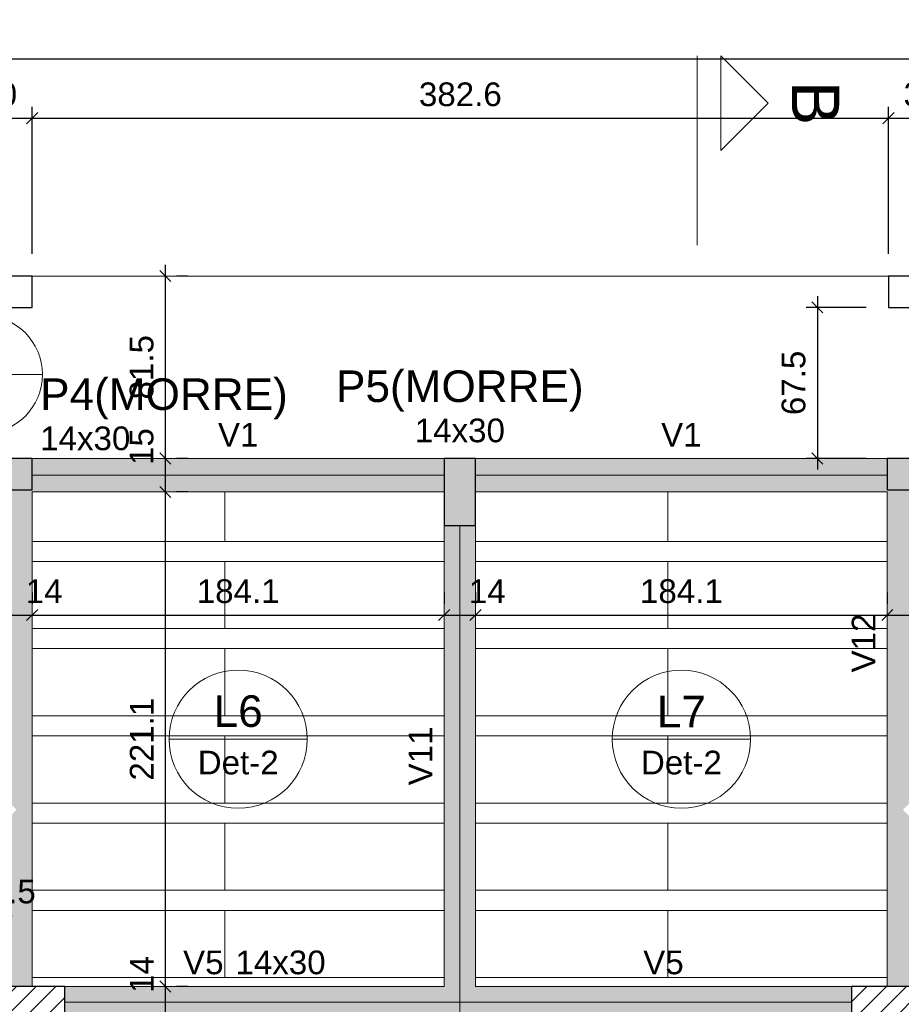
# Model space of a CAD drawing. Header units: millimetres. Extents: x 1852 to 2571, y -668 to -390.
# Tile 46 of 84: x 2298.15 to 2306.03, y -620.3 to -611.5. Entities that reach past the tile are written whole.
import ezdxf

# ---------------------------------------------------------------- set-up
doc = ezdxf.new("R2010")
doc.units = ezdxf.units.MM
doc.linetypes.add('DASHDOT', pattern=[25.4, 12.7, -6.35, 0, -6.35])
doc.linetypes.add('DOT', pattern=[6.35, 0, -6.35])
for name, color, linetype, lineweight in [('FO-Cortes', 9, 'DASHDOT', 5), ('FO-Cotas', 5, 'Continuous', 5), ('FO-Eixos', 5, 'Continuous', 5), ('FO-Hachura pilar que morre', 106, 'Continuous', 5), ('FO-Hachura pilar que passa', 19, 'Continuous', 5), ('FO-Hachura viga', 43, 'Continuous', 5), ('FO-Hachuras das lajes', 1, 'Continuous', 20), ('FO-Pilares', 4, 'Continuous', 30), ('FO-Textos das lajes', 3, 'Continuous', 20), ('FO-Textos das vigas', 7, 'Continuous', 5), ('FO-Textos dos pilares', 7, 'Continuous', 5), ('FO-Vigas', 1, 'Continuous', 20)]:
    doc.layers.add(name, color=color, linetype=linetype, lineweight=lineweight)
doc.styles.add('ARIAL', font='arial.ttf')
doc.styles.get("Standard").update_dxf_attribs({"font": 'arial.ttf'})
doc.dimstyles.new('UM_50.000000', dxfattribs={"dimtxt": 0.18, "dimasz": 0.1, "dimexe": 0.1, "dimexo": 0.2, "dimgap": 0, "dimtad": 1, "dimtih": 1, "dimtoh": 1, "dimdec": 1, "dimlfac": 50, "dimzin": 0, "dimdsep": 46, "dimtxsty": 'Standard', "dimcen": 0.09, "dimdle": 0.1, "dimadec": 1, "dimazin": 2, "dimtfac": 1, "dimtdec": 4, "dimtofl": 0, "dimtmove": 0, "dimatfit": 3, "dimfxl": 1, "dimtolj": 1, "dimarcsym": 0})
pattern_1 = [(45, (2278.45931, -626.19558), (-0.08838835, 0.08838835), [])]

# ---------------------------------------------------------------- blocks, each defined once
blk = doc.blocks.new('_Oblique')
at = {"color": 0, "linetype": 'ByBlock', "lineweight": -2}
blk.add_line((-0.5, -0.5), (0.5, 0.5), dxfattribs=at)
blk = doc.blocks.new('*D1622')
at = {"layer": 'FO-Cotas', "color": 0, "lineweight": -2, "transparency": 16777216}
for p, q in [((2297.6649, -613.5924), (2297.6649, -612.2804)), ((2298.2649, -613.5924), (2298.2649, -612.2804)), ((2297.5649, -612.3804), (2298.3649, -612.3804))]:
    blk.add_line(p, q, dxfattribs=at)
at = {"layer": 'FO-Cotas', "color": 0, "lineweight": -2, "transparency": 16777216, "xscale": 0.1, "yscale": 0.1, "zscale": 0.1, "rotation": 180}
blk.add_blockref('_Oblique', (2297.6649, -612.3804), dxfattribs=at)
at = {"layer": 'FO-Cotas', "color": 0, "lineweight": -2, "transparency": 16777216, "xscale": 0.1, "yscale": 0.1, "zscale": 0.1}
blk.add_blockref('_Oblique', (2298.2649, -612.3804), dxfattribs=at)
at = {"layer": 'FO-Cotas', "color": 7, "transparency": 16777216, "insert": (2297.9649, -612.1686), "char_height": 0.2118, "attachment_point": 5, "rotation": 0.00573, "style": 'ARIAL'}
blk.add_mtext('\\A1;30', dxfattribs=at)
blk = doc.blocks.new('*D1623')
at = {"layer": 'FO-Cotas', "color": 0, "lineweight": -2, "transparency": 16777216}
for p, q in [((2298.2649, -613.5924), (2298.2649, -612.2804)), ((2305.9169, -613.5924), (2305.9169, -612.2804)), ((2298.1649, -612.3804), (2306.0169, -612.3804))]:
    blk.add_line(p, q, dxfattribs=at)
at = {"layer": 'FO-Cotas', "color": 0, "lineweight": -2, "transparency": 16777216, "xscale": 0.1, "yscale": 0.1, "zscale": 0.1, "rotation": 180}
blk.add_blockref('_Oblique', (2298.2649, -612.3804), dxfattribs=at)
at = {"layer": 'FO-Cotas', "color": 0, "lineweight": -2, "transparency": 16777216, "xscale": 0.1, "yscale": 0.1, "zscale": 0.1}
blk.add_blockref('_Oblique', (2305.9169, -612.3804), dxfattribs=at)
at = {"layer": 'FO-Cotas', "color": 7, "transparency": 16777216, "insert": (2302.0909, -612.1686), "char_height": 0.2118, "attachment_point": 5, "rotation": 0.00573, "style": 'ARIAL'}
blk.add_mtext('\\A1;382.6', dxfattribs=at)
blk = doc.blocks.new('*D1624')
at = {"layer": 'FO-Cotas', "color": 0, "lineweight": -2, "transparency": 16777216}
for p, q in [((2305.9169, -613.5924), (2305.9169, -612.2804)), ((2306.5169, -613.5924), (2306.5169, -612.2804)), ((2305.8169, -612.3804), (2306.6169, -612.3804))]:
    blk.add_line(p, q, dxfattribs=at)
at = {"layer": 'FO-Cotas', "color": 0, "lineweight": -2, "transparency": 16777216, "xscale": 0.1, "yscale": 0.1, "zscale": 0.1, "rotation": 180}
blk.add_blockref('_Oblique', (2305.9169, -612.3804), dxfattribs=at)
at = {"layer": 'FO-Cotas', "color": 0, "lineweight": -2, "transparency": 16777216, "xscale": 0.1, "yscale": 0.1, "zscale": 0.1}
blk.add_blockref('_Oblique', (2306.5169, -612.3804), dxfattribs=at)
at = {"layer": 'FO-Cotas', "color": 7, "transparency": 16777216, "insert": (2306.2169, -612.1686), "char_height": 0.2118, "attachment_point": 5, "rotation": 0.00573, "style": 'ARIAL'}
blk.add_mtext('\\A1;30', dxfattribs=at)
blk = doc.blocks.new('*D1627')
at = {"layer": 'FO-Cotas', "color": 0, "lineweight": -2, "transparency": 16777216}
for p, q in [((2277.2589, -613.5924), (2277.2589, -611.7509)), ((2316.6997, -613.5924), (2316.6997, -611.7509)), ((2277.1589, -611.8509), (2316.7997, -611.8509))]:
    blk.add_line(p, q, dxfattribs=at)
at = {"layer": 'FO-Cotas', "color": 0, "lineweight": -2, "transparency": 16777216, "xscale": 0.1, "yscale": 0.1, "zscale": 0.1, "rotation": 180}
blk.add_blockref('_Oblique', (2277.2589, -611.8509), dxfattribs=at)
at = {"layer": 'FO-Cotas', "color": 0, "lineweight": -2, "transparency": 16777216, "xscale": 0.1, "yscale": 0.1, "zscale": 0.1}
blk.add_blockref('_Oblique', (2316.6997, -611.8509), dxfattribs=at)
at = {"layer": 'FO-Cotas', "color": 7, "transparency": 16777216, "insert": (2296.9793, -611.6391), "char_height": 0.2118, "attachment_point": 5, "rotation": 0.00573, "style": 'ARIAL'}
blk.add_mtext('\\A1;1972', dxfattribs=at)
blk = doc.blocks.new('*D1668')
at = {"layer": 'FO-Cotas', "color": 0, "lineweight": -2, "transparency": 16777216}
for p, q in [((2297.9849, -616.623), (2297.9849, -616.723)), ((2298.2649, -616.623), (2298.2649, -616.723)), ((2297.8849, -616.823), (2298.3649, -616.823))]:
    blk.add_line(p, q, dxfattribs=at)
at = {"layer": 'FO-Cotas', "color": 0, "lineweight": -2, "transparency": 16777216, "xscale": 0.1, "yscale": 0.1, "zscale": 0.1, "rotation": 180}
blk.add_blockref('_Oblique', (2297.9849, -616.823), dxfattribs=at)
at = {"layer": 'FO-Cotas', "color": 0, "lineweight": -2, "transparency": 16777216, "xscale": 0.1, "yscale": 0.1, "zscale": 0.1}
blk.add_blockref('_Oblique', (2298.2649, -616.823), dxfattribs=at)
at = {"layer": 'FO-Cotas', "color": 7, "transparency": 16777216, "insert": (2298.3708, -616.6112), "char_height": 0.2118, "attachment_point": 5, "rotation": 0.00573, "style": 'ARIAL'}
blk.add_mtext('\\A1;14', dxfattribs=at)
blk = doc.blocks.new('*D1669')
at = {"layer": 'FO-Cotas', "color": 0, "lineweight": -2, "transparency": 16777216}
for p, q in [((2298.2649, -616.623), (2298.2649, -616.723)), ((2301.9459, -616.623), (2301.9459, -616.723)), ((2298.1649, -616.823), (2302.0459, -616.823))]:
    blk.add_line(p, q, dxfattribs=at)
at = {"layer": 'FO-Cotas', "color": 0, "lineweight": -2, "transparency": 16777216, "xscale": 0.1, "yscale": 0.1, "zscale": 0.1, "rotation": 180}
blk.add_blockref('_Oblique', (2298.2649, -616.823), dxfattribs=at)
at = {"layer": 'FO-Cotas', "color": 0, "lineweight": -2, "transparency": 16777216, "xscale": 0.1, "yscale": 0.1, "zscale": 0.1}
blk.add_blockref('_Oblique', (2301.9459, -616.823), dxfattribs=at)
at = {"layer": 'FO-Cotas', "color": 7, "transparency": 16777216, "insert": (2300.1054, -616.6112), "char_height": 0.2118, "attachment_point": 5, "rotation": 0.00573, "style": 'ARIAL'}
blk.add_mtext('\\A1;184.1', dxfattribs=at)
blk = doc.blocks.new('*D1670')
at = {"layer": 'FO-Cotas', "color": 0, "lineweight": -2, "transparency": 16777216}
for p, q in [((2301.9459, -616.623), (2301.9459, -616.723)), ((2302.2259, -616.623), (2302.2259, -616.723)), ((2301.8459, -616.823), (2302.3259, -616.823))]:
    blk.add_line(p, q, dxfattribs=at)
at = {"layer": 'FO-Cotas', "color": 0, "lineweight": -2, "transparency": 16777216, "xscale": 0.1, "yscale": 0.1, "zscale": 0.1, "rotation": 180}
blk.add_blockref('_Oblique', (2301.9459, -616.823), dxfattribs=at)
at = {"layer": 'FO-Cotas', "color": 0, "lineweight": -2, "transparency": 16777216, "xscale": 0.1, "yscale": 0.1, "zscale": 0.1}
blk.add_blockref('_Oblique', (2302.2259, -616.823), dxfattribs=at)
at = {"layer": 'FO-Cotas', "color": 7, "transparency": 16777216, "insert": (2302.3318, -616.6112), "char_height": 0.2118, "attachment_point": 5, "rotation": 0.00573, "style": 'ARIAL'}
blk.add_mtext('\\A1;14', dxfattribs=at)
blk = doc.blocks.new('*D1671')
at = {"layer": 'FO-Cotas', "color": 0, "lineweight": -2, "transparency": 16777216}
for p, q in [((2302.2259, -616.623), (2302.2259, -616.723)), ((2305.9069, -616.623), (2305.9069, -616.723)), ((2302.1259, -616.823), (2306.0069, -616.823))]:
    blk.add_line(p, q, dxfattribs=at)
at = {"layer": 'FO-Cotas', "color": 0, "lineweight": -2, "transparency": 16777216, "xscale": 0.1, "yscale": 0.1, "zscale": 0.1, "rotation": 180}
blk.add_blockref('_Oblique', (2302.2259, -616.823), dxfattribs=at)
at = {"layer": 'FO-Cotas', "color": 0, "lineweight": -2, "transparency": 16777216, "xscale": 0.1, "yscale": 0.1, "zscale": 0.1}
blk.add_blockref('_Oblique', (2305.9069, -616.823), dxfattribs=at)
at = {"layer": 'FO-Cotas', "color": 7, "transparency": 16777216, "insert": (2304.0664, -616.6112), "char_height": 0.2118, "attachment_point": 5, "rotation": 0.00573, "style": 'ARIAL'}
blk.add_mtext('\\A1;184.1', dxfattribs=at)
blk = doc.blocks.new('*D1672')
at = {"layer": 'FO-Cotas', "color": 0, "lineweight": -2, "transparency": 16777216}
for p, q in [((2305.9069, -616.623), (2305.9069, -616.723)), ((2306.1869, -616.623), (2306.1869, -616.723)), ((2305.8069, -616.823), (2306.2869, -616.823))]:
    blk.add_line(p, q, dxfattribs=at)
at = {"layer": 'FO-Cotas', "color": 0, "lineweight": -2, "transparency": 16777216, "xscale": 0.1, "yscale": 0.1, "zscale": 0.1, "rotation": 180}
blk.add_blockref('_Oblique', (2305.9069, -616.823), dxfattribs=at)
at = {"layer": 'FO-Cotas', "color": 0, "lineweight": -2, "transparency": 16777216, "xscale": 0.1, "yscale": 0.1, "zscale": 0.1}
blk.add_blockref('_Oblique', (2306.1869, -616.823), dxfattribs=at)
at = {"layer": 'FO-Cotas', "color": 7, "transparency": 16777216, "insert": (2306.2928, -616.6112), "char_height": 0.2118, "attachment_point": 5, "rotation": 0.00573, "style": 'ARIAL'}
blk.add_mtext('\\A1;14', dxfattribs=at)
blk = doc.blocks.new('*D1695')
at = {"layer": 'FO-Cotas', "color": 0, "lineweight": -2, "transparency": 16777216}
for p, q in [((2299.4549, -620.524), (2299.4549, -620.044)), ((2299.6549, -620.144), (2299.5549, -620.144)), ((2299.6549, -620.424), (2299.5549, -620.424))]:
    blk.add_line(p, q, dxfattribs=at)
at = {"layer": 'FO-Cotas', "color": 0, "lineweight": -2, "transparency": 16777216, "xscale": 0.1, "yscale": 0.1, "zscale": 0.1}
for p, rotation in [((2299.4549, -620.144), 90), ((2299.4549, -620.424), 270)]:
    blk.add_blockref('_Oblique', p, dxfattribs=dict(at, rotation=rotation))
at = {"layer": 'FO-Cotas', "color": 7, "transparency": 16777216, "insert": (2299.2431, -620.0381), "char_height": 0.2118, "attachment_point": 5, "rotation": 90, "style": 'ARIAL'}
blk.add_mtext('\\A1;14', dxfattribs=at)
blk = doc.blocks.new('*D1696')
at = {"layer": 'FO-Cotas', "color": 0, "lineweight": -2, "transparency": 16777216}
for p, q in [((2299.4549, -620.244), (2299.4549, -615.623)), ((2299.6549, -615.723), (2299.5549, -615.723)), ((2299.6549, -620.144), (2299.5549, -620.144))]:
    blk.add_line(p, q, dxfattribs=at)
at = {"layer": 'FO-Cotas', "color": 0, "lineweight": -2, "transparency": 16777216, "xscale": 0.1, "yscale": 0.1, "zscale": 0.1}
for p, rotation in [((2299.4549, -615.723), 90), ((2299.4549, -620.144), 270)]:
    blk.add_blockref('_Oblique', p, dxfattribs=dict(at, rotation=rotation))
at = {"layer": 'FO-Cotas', "color": 7, "transparency": 16777216, "insert": (2299.2431, -617.9335), "char_height": 0.2118, "attachment_point": 5, "rotation": 90, "style": 'ARIAL'}
blk.add_mtext('\\A1;221.1', dxfattribs=at)
blk = doc.blocks.new('*D1697')
at = {"layer": 'FO-Cotas', "color": 0, "lineweight": -2, "transparency": 16777216}
for p, q in [((2299.4549, -615.823), (2299.4549, -615.323)), ((2299.6549, -615.423), (2299.5549, -615.423)), ((2299.6549, -615.723), (2299.5549, -615.723))]:
    blk.add_line(p, q, dxfattribs=at)
at = {"layer": 'FO-Cotas', "color": 0, "lineweight": -2, "transparency": 16777216, "xscale": 0.1, "yscale": 0.1, "zscale": 0.1}
for p, rotation in [((2299.4549, -615.423), 90), ((2299.4549, -615.723), 270)]:
    blk.add_blockref('_Oblique', p, dxfattribs=dict(at, rotation=rotation))
at = {"layer": 'FO-Cotas', "color": 7, "transparency": 16777216, "insert": (2299.2431, -615.3171), "char_height": 0.2118, "attachment_point": 5, "rotation": 90, "style": 'ARIAL'}
blk.add_mtext('\\A1;15', dxfattribs=at)
blk = doc.blocks.new('*D1698')
at = {"layer": 'FO-Cotas', "color": 0, "lineweight": -2, "transparency": 16777216}
for p, q in [((2299.4549, -615.523), (2299.4549, -613.6924)), ((2299.6549, -613.7924), (2299.5549, -613.7924)), ((2299.6549, -615.423), (2299.5549, -615.423))]:
    blk.add_line(p, q, dxfattribs=at)
at = {"layer": 'FO-Cotas', "color": 0, "lineweight": -2, "transparency": 16777216, "xscale": 0.1, "yscale": 0.1, "zscale": 0.1}
for p, rotation in [((2299.4549, -613.7924), 90), ((2299.4549, -615.423), 270)]:
    blk.add_blockref('_Oblique', p, dxfattribs=dict(at, rotation=rotation))
at = {"layer": 'FO-Cotas', "color": 7, "transparency": 16777216, "insert": (2299.2431, -614.6077), "char_height": 0.2118, "attachment_point": 5, "rotation": 90, "style": 'ARIAL'}
blk.add_mtext('\\A1;81.5', dxfattribs=at)
blk = doc.blocks.new('*D1604')
at = {"layer": 'FO-Cotas', "color": 0, "lineweight": -2, "transparency": 16777216}
for p, q in [((2297.9549, -619.944), (2297.9549, -619.4086)), ((2297.9849, -619.944), (2297.9849, -619.4086)), ((2297.8549, -619.5086), (2298.0849, -619.5086))]:
    blk.add_line(p, q, dxfattribs=at)
at = {"layer": 'FO-Cotas', "color": 0, "lineweight": -2, "transparency": 16777216, "xscale": 0.1, "yscale": 0.1, "zscale": 0.1, "rotation": 180}
blk.add_blockref('_Oblique', (2297.9549, -619.5086), dxfattribs=at)
at = {"layer": 'FO-Cotas', "color": 0, "lineweight": -2, "transparency": 16777216, "xscale": 0.1, "yscale": 0.1, "zscale": 0.1}
blk.add_blockref('_Oblique', (2297.9849, -619.5086), dxfattribs=at)
at = {"layer": 'FO-Cotas', "color": 7, "transparency": 16777216, "insert": (2298.0908, -619.2968), "char_height": 0.2118, "attachment_point": 5, "rotation": 0.00573, "style": 'ARIAL'}
blk.add_mtext('\\A1;1.5', dxfattribs=at)
blk = doc.blocks.new('*D1613')
at = {"layer": 'FO-Cotas', "color": 0, "lineweight": -2, "transparency": 16777216}
for p, q in [((2305.2815, -613.9724), (2305.2815, -615.523)), ((2305.7169, -614.0724), (2305.1815, -614.0724)), ((2305.7169, -615.423), (2305.1815, -615.423))]:
    blk.add_line(p, q, dxfattribs=at)
at = {"layer": 'FO-Cotas', "color": 0, "lineweight": -2, "transparency": 16777216, "xscale": 0.1, "yscale": 0.1, "zscale": 0.1}
for p, rotation in [((2305.2815, -614.0724), 90), ((2305.2815, -615.423), 270)]:
    blk.add_blockref('_Oblique', p, dxfattribs=dict(at, rotation=rotation))
at = {"layer": 'FO-Cotas', "color": 7, "transparency": 16777216, "insert": (2305.0697, -614.7477), "char_height": 0.2118, "attachment_point": 5, "rotation": 90, "style": 'ARIAL'}
blk.add_mtext('\\A1;67.5', dxfattribs=at)

msp = doc.modelspace()

# ---------------------------------------------------------------- hatches: boundary and pattern name
at = {"layer": 'FO-Hachura pilar que morre', "linetype": 'Continuous'}
for points in [[(2297.6649, -615.4228), (2297.6649, -615.5628), (2297.6649, -615.7028), (2297.9649, -615.7028), (2298.2649, -615.7028), (2298.2649, -615.5628), (2298.2649, -615.4228), (2297.9649, -615.4228)], [(2301.9459, -616.0228), (2302.0859, -616.0228), (2302.2259, -616.0228), (2302.2259, -615.7228), (2302.2259, -615.4228), (2302.0859, -615.4228), (2301.9459, -615.4228), (2301.9459, -615.7228)], [(2305.9069, -615.4228), (2305.9069, -615.5628), (2305.9069, -615.7028), (2306.2069, -615.7028), (2306.5069, -615.7028), (2306.5069, -615.5628), (2306.5069, -615.4228), (2306.2069, -615.4228)]]:
    msp.add_hatch(color=256, dxfattribs=at).paths.add_polyline_path(points)
at = {"layer": 'FO-Hachura pilar que passa', "linetype": 'Continuous'}
h = msp.add_hatch(dxfattribs=at)
h.set_pattern_fill('ANSI31', color=256, style=0)
h.set_pattern_definition(pattern_1)
h.paths.add_polyline_path([(2297.9549, -620.144), (2297.9549, -620.284), (2297.9549, -620.424), (2298.2549, -620.424), (2298.5549, -620.424), (2298.5549, -620.284), (2298.5549, -620.144), (2298.2549, -620.144)])
h = msp.add_hatch(dxfattribs=at)
h.set_pattern_fill('ANSI31', color=256, style=0)
h.set_pattern_definition(pattern_1)
h.paths.add_polyline_path([(2305.5869, -620.144), (2305.5869, -620.284), (2305.5869, -620.424), (2305.8869, -620.424), (2306.1869, -620.424), (2306.1869, -620.284), (2306.1869, -620.144), (2305.8869, -620.144)])
at = {"layer": 'FO-Hachura viga', "linetype": 'Continuous'}
for points in [[(2301.9457, -615.423), (2301.9457, -615.423), (2298.2647, -615.423), (2298.2647, -615.723), (2301.9457, -615.723), (2301.9457, -615.423)], [(2305.9067, -615.423), (2305.9067, -615.423), (2302.2257, -615.423), (2302.2257, -615.723), (2305.9067, -615.723), (2305.9067, -615.423)], [(2298.2647, -615.7028), (2298.2647, -615.7028), (2297.9847, -615.7028), (2297.9847, -618.424), (2298.1247, -618.564), (2298.2647, -618.564), (2298.2647, -615.7028)], [(2306.1869, -618.424), (2306.1869, -618.424), (2306.1869, -615.7028), (2305.9069, -615.7028), (2305.9069, -618.564), (2306.0469, -618.564), (2306.1869, -618.424)], [(2302.2257, -620.144), (2302.2257, -620.144), (2302.2257, -616.0228), (2301.9457, -616.0228), (2301.9457, -620.144), (2302.0857, -620.284), (2302.2257, -620.144)], [(2298.2647, -618.564), (2298.2647, -618.564), (2298.1247, -618.564), (2297.9847, -618.704), (2297.9847, -620.144), (2298.2647, -620.144), (2298.2647, -618.564)], [(2306.1869, -618.704), (2306.1869, -618.704), (2306.0469, -618.564), (2305.9067, -618.564), (2305.9067, -620.144), (2306.1869, -620.144), (2306.1869, -618.704)], [(2302.0857, -620.284), (2302.0857, -620.284), (2301.9457, -620.144), (2298.5547, -620.144), (2298.5547, -620.424), (2301.9457, -620.424), (2302.0857, -620.284)], [(2305.5867, -620.144), (2305.5867, -620.144), (2302.2257, -620.144), (2302.0857, -620.284), (2302.2257, -620.424), (2305.5867, -620.424), (2305.5867, -620.144)], [(2302.2257, -624.6852), (2302.2257, -624.6852), (2302.2257, -620.424), (2302.0857, -620.284), (2301.9457, -620.424), (2301.9457, -624.6852), (2302.0857, -624.8252), (2302.2257, -624.6852)]]:
    msp.add_hatch(color=256, dxfattribs=at).paths.add_polyline_path(points)

# ---------------------------------------------------------------- linework, layer by layer
at = {"layer": 'FO-Cortes', "ltscale": 0.2}
msp.add_line((2304.207, -611.8226), (2304.207, -613.517), dxfattribs=at)
at = {"layer": 'FO-Cortes', "linetype": 'Continuous'}
msp.add_lwpolyline([(2304.4188, -611.8226), (2304.4188, -612.6698), (2304.8424, -612.2462), (2304.4188, -611.8226)], close=True, dxfattribs=at)
at = {"layer": 'FO-Eixos'}
for p, q in [((2298.2649, -615.573), (2301.9459, -615.573)), ((2302.2259, -615.573), (2305.9069, -615.573)), ((2302.0859, -620.284), (2302.0859, -616.0228)), ((2298.5549, -620.284), (2302.0859, -620.284)), ((2302.0859, -624.8252), (2302.0859, -620.284)), ((2302.0859, -620.284), (2305.5869, -620.284))]:
    msp.add_line(p, q, dxfattribs=at)
for points in [[(2298.2653, -616.1646), (2299.9853, -616.1646), (2299.9853, -615.7226)], [(2299.9853, -615.7226), (2299.9853, -616.1646), (2301.9463, -616.1646)], [(2302.2263, -616.1646), (2303.9463, -616.1646), (2303.9463, -615.7226)], [(2303.9463, -615.7226), (2303.9463, -616.1646), (2305.9073, -616.1646)], [(2298.2653, -616.9436), (2299.9853, -616.9436), (2299.9853, -616.3446), (2298.2653, -616.3446)], [(2301.9463, -616.3446), (2299.9853, -616.3446), (2299.9853, -616.9436), (2301.9463, -616.9436)], [(2302.2263, -616.9436), (2303.9463, -616.9436), (2303.9463, -616.3446), (2302.2263, -616.3446)], [(2305.9073, -616.3446), (2303.9463, -616.3446), (2303.9463, -616.9436), (2305.9073, -616.9436)], [(2298.2653, -617.7246), (2299.9853, -617.7246), (2299.9853, -617.1236), (2298.2653, -617.1236)], [(2301.9463, -617.1236), (2299.9853, -617.1236), (2299.9853, -617.7246), (2301.9463, -617.7246)], [(2302.2263, -617.7246), (2303.9463, -617.7246), (2303.9463, -617.1236), (2302.2263, -617.1236)], [(2305.9073, -617.1236), (2303.9463, -617.1236), (2303.9463, -617.7246), (2305.9073, -617.7246)], [(2298.2653, -618.5046), (2299.9853, -618.5046), (2299.9853, -617.9046), (2298.2653, -617.9046)], [(2301.9463, -617.9046), (2299.9853, -617.9046), (2299.9853, -618.5046), (2301.9463, -618.5046)], [(2302.2263, -618.5046), (2303.9463, -618.5046), (2303.9463, -617.9046), (2302.2263, -617.9046)], [(2305.9073, -617.9046), (2303.9463, -617.9046), (2303.9463, -618.5046), (2305.9073, -618.5046)], [(2298.2653, -619.2836), (2299.9853, -619.2836), (2299.9853, -618.6846), (2298.2653, -618.6846)], [(2301.9463, -618.6846), (2299.9853, -618.6846), (2299.9853, -619.2836), (2301.9463, -619.2836)], [(2302.2263, -619.2836), (2303.9463, -619.2836), (2303.9463, -618.6846), (2302.2263, -618.6846)], [(2305.9073, -618.6846), (2303.9463, -618.6846), (2303.9463, -619.2836), (2305.9073, -619.2836)], [(2298.2653, -620.0646), (2299.9853, -620.0646), (2299.9853, -619.4646), (2298.2653, -619.4646)], [(2301.9463, -619.4646), (2299.9853, -619.4646), (2299.9853, -620.0646), (2301.9463, -620.0646)], [(2302.2263, -620.0646), (2303.9463, -620.0646), (2303.9463, -619.4646), (2302.2263, -619.4646)], [(2305.9073, -619.4646), (2303.9463, -619.4646), (2303.9463, -620.0646), (2305.9073, -620.0646)]]:
    msp.add_lwpolyline(points, dxfattribs=at)
at = {"layer": 'FO-Hachuras das lajes'}
for p, q in [((2298.2653, -616.1646), (2301.9463, -616.1646)), ((2302.2263, -616.1646), (2305.9073, -616.1646)), ((2298.2653, -616.3446), (2301.9463, -616.3446)), ((2302.2263, -616.3446), (2305.9073, -616.3446)), ((2298.2653, -616.9436), (2301.9463, -616.9436)), ((2302.2263, -616.9436), (2305.9073, -616.9436)), ((2298.2653, -617.1236), (2301.9463, -617.1236)), ((2302.2263, -617.1236), (2305.9073, -617.1236)), ((2298.2653, -617.7246), (2301.9463, -617.7246)), ((2302.2263, -617.7246), (2305.9073, -617.7246)), ((2298.2653, -617.9046), (2301.9463, -617.9046)), ((2302.2263, -617.9046), (2305.9073, -617.9046)), ((2298.2653, -618.5046), (2301.9463, -618.5046)), ((2302.2263, -618.5046), (2305.9073, -618.5046)), ((2298.2653, -618.6846), (2301.9463, -618.6846)), ((2302.2263, -618.6846), (2305.9073, -618.6846)), ((2298.2653, -619.2836), (2301.9463, -619.2836)), ((2302.2263, -619.2836), (2305.9073, -619.2836)), ((2298.2653, -619.4646), (2301.9463, -619.4646)), ((2302.2263, -619.4646), (2305.9073, -619.4646)), ((2298.2653, -620.0646), (2301.9463, -620.0646)), ((2302.2263, -620.0646), (2305.9073, -620.0646))]:
    msp.add_line(p, q, dxfattribs=at)
at = {"layer": 'FO-Pilares'}
for points in [[(2297.6649, -613.7924), (2297.6649, -613.9324), (2297.6649, -614.0724), (2297.9649, -614.0724), (2298.2649, -614.0724), (2298.2649, -613.9324), (2298.2649, -613.7924), (2297.9649, -613.7924), (2297.6649, -613.7924)], [(2305.9169, -613.7924), (2305.9169, -613.9324), (2305.9169, -614.0724), (2306.2169, -614.0724), (2306.5169, -614.0724), (2306.5169, -613.9324), (2306.5169, -613.7924), (2306.2169, -613.7924), (2305.9169, -613.7924)], [(2297.6649, -615.4228), (2297.6649, -615.5628), (2297.6649, -615.7028), (2297.9649, -615.7028), (2298.2649, -615.7028), (2298.2649, -615.5628), (2298.2649, -615.4228), (2297.9649, -615.4228), (2297.6649, -615.4228)], [(2301.9459, -616.0228), (2302.0859, -616.0228), (2302.2259, -616.0228), (2302.2259, -615.7228), (2302.2259, -615.4228), (2302.0859, -615.4228), (2301.9459, -615.4228), (2301.9459, -615.7228), (2301.9459, -616.0228)], [(2305.9069, -615.4228), (2305.9069, -615.5628), (2305.9069, -615.7028), (2306.2069, -615.7028), (2306.5069, -615.7028), (2306.5069, -615.5628), (2306.5069, -615.4228), (2306.2069, -615.4228), (2305.9069, -615.4228)], [(2297.9549, -620.144), (2297.9549, -620.284), (2297.9549, -620.424), (2298.2549, -620.424), (2298.5549, -620.424), (2298.5549, -620.284), (2298.5549, -620.144), (2298.2549, -620.144), (2297.9549, -620.144)], [(2305.5869, -620.144), (2305.5869, -620.284), (2305.5869, -620.424), (2305.8869, -620.424), (2306.1869, -620.424), (2306.1869, -620.284), (2306.1869, -620.144), (2305.8869, -620.144), (2305.5869, -620.144)]]:
    msp.add_lwpolyline(points, close=True, dxfattribs=at)
at = {"layer": 'FO-Textos das lajes'}
for p, q in [((2297.297, -614.6724), (2298.356, -614.6724)), ((2299.4879, -617.9335), (2300.7229, -617.9335)), ((2303.4489, -617.9335), (2304.6839, -617.9335))]:
    msp.add_line(p, q, dxfattribs=at)
for centre, radius in [((2297.8265, -614.6724), 0.5295), ((2300.1054, -617.9335), 0.6175), ((2304.0664, -617.9335), 0.6175)]:
    msp.add_circle(centre, radius, dxfattribs=at)
at = {"layer": 'FO-Vigas'}
for p, q in [((2298.2649, -613.7924), (2305.9169, -613.7924)), ((2298.2649, -615.423), (2301.9459, -615.423)), ((2302.2259, -615.423), (2305.9069, -615.423)), ((2298.2649, -615.723), (2301.9459, -615.723)), ((2298.2649, -618.5638), (2298.2649, -615.723)), ((2302.2259, -615.723), (2305.9069, -615.723)), ((2305.9069, -618.5638), (2305.9069, -615.723)), ((2301.9459, -620.144), (2301.9459, -616.0228)), ((2302.2259, -620.144), (2302.2259, -616.0228)), ((2298.2649, -620.144), (2298.2649, -618.5638)), ((2305.9069, -620.144), (2305.9069, -618.5638)), ((2298.5549, -620.144), (2301.9459, -620.144)), ((2302.2259, -620.144), (2305.5869, -620.144))]:
    msp.add_line(p, q, dxfattribs=at)

# ---------------------------------------------------------------- texts
at = {"layer": 'FO-Cortes', "linetype": 'DOT', "ltscale": 0.2, "insert": (2305.0542, -612.2462), "char_height": 0.4236, "width": 0.791207, "attachment_point": 8, "rotation": 270, "line_spacing_factor": 0.798, "style": 'ARIAL'}
msp.add_mtext('B', dxfattribs=at)
at = {"layer": 'FO-Textos das lajes', "attachment_point": 8, "line_spacing_factor": 0.798, "style": 'ARIAL'}
for s, insert, char_height, width in [('L6', (2300.1054, -617.8276), 0.2824, 0.884693), ('L7', (2304.0664, -617.8276), 0.2824, 0.884693), ('Det-2', (2300.1054, -618.2512), 0.2118, 1.446695), ('Det-2', (2304.0664, -618.2512), 0.2118, 1.446695)]:
    msp.add_mtext(s, dxfattribs=dict(at, insert=insert, char_height=char_height, width=width))
at = {"layer": 'FO-Textos das vigas', "linetype": 'Continuous', "char_height": 0.2118, "line_spacing_factor": 0.798, "style": 'ARIAL'}
for s, insert, width, attachment_point in [('V1', (2300.1054, -615.3171), 0.724791, 8), ('V1', (2304.0664, -615.3171), 0.724791, 8), ('V5', (2299.9748, -620.0381), 0.724791, 9), ('14x30', (2300.0807, -620.0381), 1.608402, 7), ('V5', (2303.9064, -620.0381), 0.724791, 8)]:
    msp.add_mtext(s, dxfattribs=dict(at, insert=insert, width=width, attachment_point=attachment_point))
at = {"layer": 'FO-Textos das vigas', "linetype": 'Continuous', "char_height": 0.2118, "width": 1.05398, "attachment_point": 8, "rotation": 90, "line_spacing_factor": 0.798, "style": 'ARIAL'}
for s, insert in [('V12', (2305.801, -617.0734)), ('V11', (2301.84, -618.0834))]:
    msp.add_mtext(s, dxfattribs=dict(at, insert=insert))
at = {"layer": 'FO-Textos dos pilares', "linetype": 'Continuous', "line_spacing_factor": 0.798, "style": 'ARIAL'}
for s, insert, char_height, width, attachment_point in [('P5(MORRE)', (2302.0863, -615.0036), 0.2824, 4.462268, 8), ('P4(MORRE)', (2298.3353, -615.0746), 0.2824, 4.462268, 7), ('14x30', (2302.0863, -615.2814), 0.2118, 1.608402, 8), ('14x30', (2298.3355, -615.3522), 0.2118, 1.608402, 7)]:
    msp.add_mtext(s, dxfattribs=dict(at, insert=insert, char_height=char_height, width=width, attachment_point=attachment_point))

# ---------------------------------------------------------------- dimensions: what is measured, and where the dimension line sits
at = {"layer": 'FO-Cotas'}
for base, p1, p2, picture, middle, turn in [((2316.6997, -611.8509), (2277.2589, -613.7924), (2316.6997, -613.7924), '*D1627', (2296.9793, -611.6391), 0.00573), ((2298.2649, -612.3804), (2297.6649, -613.7924), (2298.2649, -613.7924), '*D1622', (2297.9649, -612.1686), 0.00573), ((2305.9169, -612.3804), (2298.2649, -613.7924), (2305.9169, -613.7924), '*D1623', (2302.0909, -612.1686), 0.00573), ((2306.5169, -612.3804), (2305.9169, -613.7924), (2306.5169, -613.7924), '*D1624', (2306.2169, -612.1686), 0.00573), ((2298.2649, -616.823), (2297.9849, -616.823), (2298.2649, -616.823), '*D1668', (2298.3708, -616.6112), 0.00573), ((2301.9459130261, -616.8229793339), (2298.2649130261, -616.8229793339), (2301.9459130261, -616.8229793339), '*D1669', (2300.1054130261, -616.6111793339), 0.005729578), ((2302.2259, -616.823), (2301.9459, -616.823), (2302.2259, -616.823), '*D1670', (2302.3318, -616.6112), 0.00573), ((2305.9069130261, -616.8229793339), (2302.2259130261, -616.8229793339), (2305.9069130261, -616.8229793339), '*D1671', (2304.0664130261, -616.6111793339), 0.005729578), ((2306.1869, -616.823), (2305.9069, -616.823), (2306.1869, -616.823), '*D1672', (2306.2928, -616.6112), 0.00573), ((2297.9849, -619.5086), (2297.9549, -620.144), (2297.9849, -620.144), '*D1604', (2298.0908, -619.2968), 0.00573)]:
    dim = msp.add_linear_dim(base=base, p1=p1, p2=p2, dimstyle='UM_50.000000', override={"dimtxt": 0.2118, "dimasz": 0.1, "dimexe": 0.1, "dimexo": 0.2, "dimtad": 1, "dimtih": 0, "dimtoh": 0, "dimdec": 1, "dimlfac": 50, "dimzin": 8, "dimtxsty": 'ARIAL', "dimblk": 'Oblique', "dimblk1": 'Oblique', "dimblk2": 'Oblique', "dimsah": 1, "dimdle": 0.1, "dimse1": 0, "dimse2": 0, "dimclrt": 7, "dimadec": 1, "dimazin": 3, "dimtmove": 2, "dimldrblk": 'Oblique'}, dxfattribs=at)
    dim.commit()
    dim.dimension.update_dxf_attribs({"geometry": picture, "text_midpoint": middle, "dimtype": 160, "text_rotation": turn})
for base, p1, p2, picture, middle in [((2299.4549, -613.7924), (2299.4549, -615.423), (2299.4549, -613.7924), '*D1698', (2299.2431, -614.6077)), ((2305.2815, -615.423), (2305.9169, -614.0724), (2305.9169, -615.423), '*D1613', (2305.0697, -614.7477)), ((2299.4549, -615.423), (2299.4549, -615.723), (2299.4549, -615.423), '*D1697', (2299.2431, -615.3171)), ((2299.4549130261, -615.7229793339), (2299.4549130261, -620.1439793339), (2299.4549130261, -615.7229793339), '*D1696', (2299.2431130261, -617.9334793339)), ((2299.4549, -620.144), (2299.4549, -620.424), (2299.4549, -620.144), '*D1695', (2299.2431, -620.0381))]:
    dim = msp.add_linear_dim(base=base, p1=p1, p2=p2, angle=90, dimstyle='UM_50.000000', override={"dimtxt": 0.2118, "dimasz": 0.1, "dimexe": 0.1, "dimexo": 0.2, "dimtad": 1, "dimtih": 0, "dimtoh": 0, "dimdec": 1, "dimlfac": 50, "dimzin": 8, "dimtxsty": 'ARIAL', "dimblk": 'Oblique', "dimblk1": 'Oblique', "dimblk2": 'Oblique', "dimsah": 1, "dimdle": 0.1, "dimse1": 0, "dimse2": 0, "dimclrt": 7, "dimadec": 1, "dimazin": 3, "dimtmove": 2, "dimldrblk": 'Oblique'}, dxfattribs=at)
    dim.commit()
    dim.dimension.update_dxf_attribs({"geometry": picture, "text_midpoint": middle, "dimtype": 160, "text_rotation": 90})

doc.saveas('drawing.dxf')
